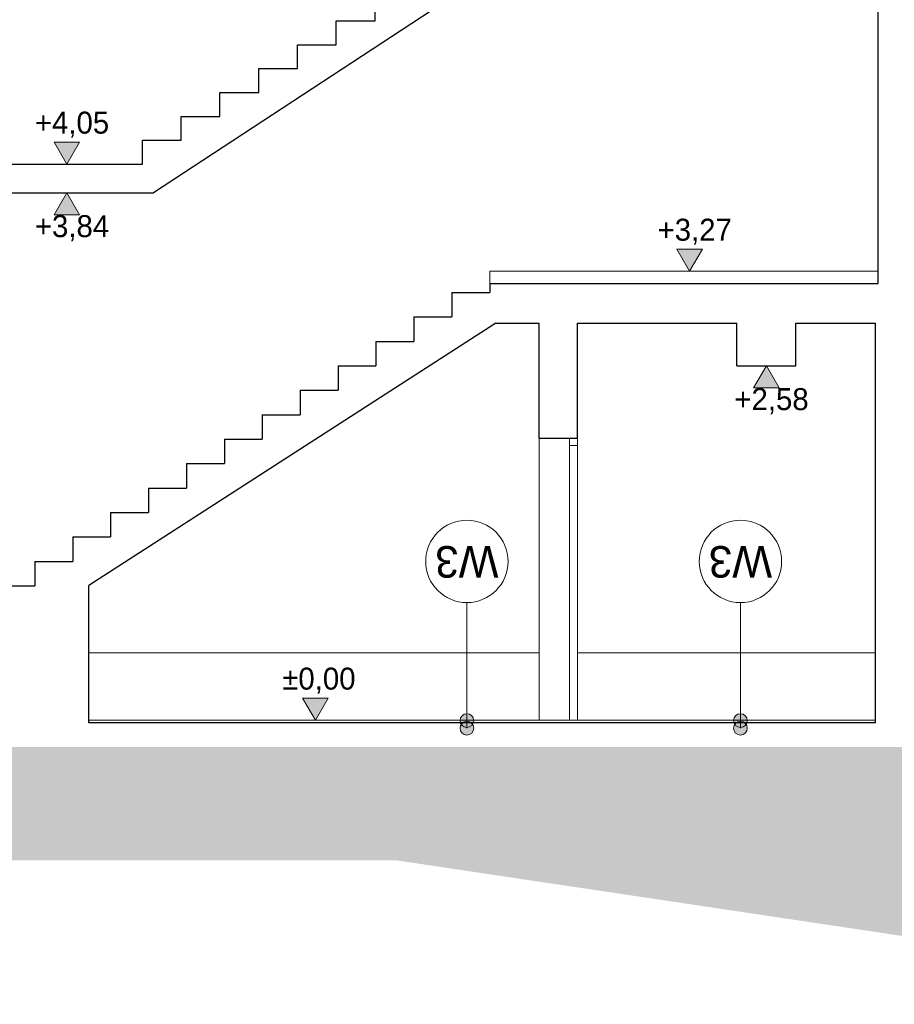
# Model space of a CAD drawing. Extents: x -613240 to -325500, y -25863 to 152403.
# Tile 79 of 254: x -385766 to -379396, y -14400 to -7228. Entities that reach past the tile are written whole.
import ezdxf

# ---------------------------------------------------------------- set-up
doc = ezdxf.new("R2010")
doc.units = 0
doc.header["$MEASUREMENT"] = 0
doc.layers.add('Arch opisy', color=7, linetype='Continuous')
doc.layers.add('INWENT WYMIARY', color=7, linetype='Continuous')
for name, color, linetype, lineweight in [('Arch opisy_Nr_Pióra__1', 7, 'Continuous', 25), ('Arch opisy_Nr_Pióra__21', 7, 'Continuous', 9), ('arch wypelnienia_Nr_Pióra__18', 9, 'Continuous', 15), ('INWENT WYMIARY_Nr_Pióra__21', 7, 'Continuous', 9), ('INWENT. DRZWI_Nr_Pióra__5', 7, 'Continuous', 13), ('INWENT.ŚCIANY_Nr_Pióra__1', 7, 'Continuous', 25), ('Istniejące schody_Nr_Pióra__1', 7, 'Continuous', 25), ('Istniejące schody_Nr_Pióra__21', 7, 'Continuous', 9), ('Istniejące stropy_Nr_Pióra__5', 7, 'Continuous', 13)]:
    doc.layers.add(name, color=color, linetype=linetype, lineweight=lineweight)
doc.layers.add('Arch wykończenie_Nr_Pióra__9', color=7, linetype='Continuous', lineweight=13, true_color=0x3dad99)
doc.styles.add('GENERATED_STYLE_1', font='txt')
doc.styles.add('GENERATED_STYLE_12', font='arial.ttf')
doc.styles.add('GENERATED_STYLE_5', font='txt')

# ---------------------------------------------------------------- blocks, each defined once
blk = doc.blocks.new('Wymiary_3', base_point=(-383612.5, -12329.6))
at = {"layer": 'INWENT WYMIARY_Nr_Pióra__21', "linetype": 'Continuous'}
blk.add_hatch(color=256, dxfattribs=at).paths.add_polyline_path([(-383612.5, -12329.6), (-383705.3, -12169.6), (-383519.7, -12169.6)], flags=0)
for p, q in [((-383612.5, -12329.6), (-383705.3, -12169.6)), ((-383705.3, -12169.6), (-383519.7, -12169.6)), ((-383519.7, -12169.6), (-383612.5, -12329.6)), ((-383612.5, -12329.6), (-383732.5, -12329.6)), ((-383612.5, -12329.6), (-383492.5, -12329.6))]:
    blk.add_line(p, q, dxfattribs=at)
at = {"layer": 'INWENT WYMIARY_Nr_Pióra__21', "insert": (-383853.5, -12137.6), "char_height": 160, "attachment_point": 7, "style": 'GENERATED_STYLE_1'}
blk.add_mtext('{±0,00}', dxfattribs=at)
blk = doc.blocks.new('Wymiary_8', base_point=(-380886.5, -9059.6))
at = {"layer": 'INWENT WYMIARY_Nr_Pióra__21', "linetype": 'Continuous'}
blk.add_hatch(color=256, dxfattribs=at).paths.add_polyline_path([(-380886.5, -9059.6), (-380979.3, -8899.6), (-380793.7, -8899.6)], flags=0)
for p, q in [((-380886.5, -9059.6), (-380979.3, -8899.6)), ((-380979.3, -8899.6), (-380793.7, -8899.6)), ((-380793.7, -8899.6), (-380886.5, -9059.6)), ((-380886.5, -9059.6), (-381006.5, -9059.6)), ((-380886.5, -9059.6), (-380766.5, -9059.6))]:
    blk.add_line(p, q, dxfattribs=at)
at = {"layer": 'INWENT WYMIARY_Nr_Pióra__21', "insert": (-381119.9, -8867.6), "char_height": 160, "attachment_point": 7, "style": 'GENERATED_STYLE_1'}
blk.add_mtext('{+3,27}', dxfattribs=at)
blk = doc.blocks.new('Wymiary_21', base_point=(-385422.2, -8279.6))
at = {"layer": 'INWENT WYMIARY_Nr_Pióra__21', "linetype": 'Continuous'}
blk.add_hatch(color=256, dxfattribs=at).paths.add_polyline_path([(-385422.2, -8279.6), (-385515, -8119.6), (-385329.4, -8119.6)], flags=0)
for p, q in [((-385422.2, -8279.6), (-385515, -8119.6)), ((-385515, -8119.6), (-385329.4, -8119.6)), ((-385329.4, -8119.6), (-385422.2, -8279.6)), ((-385422.2, -8279.6), (-385542.2, -8279.6)), ((-385422.2, -8279.6), (-385302.2, -8279.6))]:
    blk.add_line(p, q, dxfattribs=at)
at = {"layer": 'INWENT WYMIARY_Nr_Pióra__21', "insert": (-385655.6, -8087.6), "char_height": 160, "attachment_point": 7, "style": 'GENERATED_STYLE_1'}
blk.add_mtext('{+4,05}', dxfattribs=at)
blk = doc.blocks.new('Wymiary_22', base_point=(-385422.2, -8489.6))
at = {"layer": 'INWENT WYMIARY_Nr_Pióra__21', "linetype": 'Continuous'}
blk.add_hatch(color=256, dxfattribs=at).paths.add_polyline_path([(-385422.2, -8489.6), (-385515, -8649.6), (-385329.4, -8649.6)], flags=0)
for p, q in [((-385422.2, -8489.6), (-385542.2, -8489.6)), ((-385422.2, -8489.6), (-385515, -8649.6)), ((-385422.2, -8489.6), (-385302.2, -8489.6)), ((-385329.4, -8649.6), (-385422.2, -8489.6)), ((-385515, -8649.6), (-385329.4, -8649.6))]:
    blk.add_line(p, q, dxfattribs=at)
at = {"layer": 'INWENT WYMIARY_Nr_Pióra__21', "insert": (-385655.6, -8841.6), "char_height": 160, "attachment_point": 7, "style": 'GENERATED_STYLE_1'}
blk.add_mtext('{+3,84}', dxfattribs=at)
blk = doc.blocks.new('Wymiary_27', base_point=(-380327.2, -9749.6))
at = {"layer": 'INWENT WYMIARY_Nr_Pióra__21', "linetype": 'Continuous'}
blk.add_hatch(color=256, dxfattribs=at).paths.add_polyline_path([(-380327.2, -9749.6), (-380420, -9909.6), (-380234.4, -9909.6)], flags=0)
for p, q in [((-380327.2, -9749.6), (-380447.2, -9749.6)), ((-380327.2, -9749.6), (-380420, -9909.6)), ((-380327.2, -9749.6), (-380207.2, -9749.6)), ((-380234.4, -9909.6), (-380327.2, -9749.6)), ((-380420, -9909.6), (-380234.4, -9909.6))]:
    blk.add_line(p, q, dxfattribs=at)
at = {"layer": 'INWENT WYMIARY_Nr_Pióra__21', "insert": (-380560.6, -10101.6), "char_height": 160, "attachment_point": 7, "style": 'GENERATED_STYLE_1'}
blk.add_mtext('{+2,58}', dxfattribs=at)
blk = doc.blocks.new('Linia_118', base_point=(-382508.7, -12333.6))
at = {"layer": 'Arch opisy_Nr_Pióra__21', "linetype": 'Continuous'}
blk.add_line((-382508.7, -12333.6), (-382508.7, -11473.8), dxfattribs=at)
blk.add_circle((-382508.7, -11173.8), 300, dxfattribs=at)
blk = doc.blocks.new('Linia_120', base_point=(-382508.7, -12389))
at = {"layer": 'Arch opisy_Nr_Pióra__21', "linetype": 'Continuous'}
for points in [[(-382458.7, -12333.6), (-382462.5, -12314.4), (-382473.3, -12298.2), (-382489.5, -12287.4), (-382508.7, -12283.6), (-382527.8, -12287.4), (-382544, -12298.2), (-382554.9, -12314.4), (-382558.7, -12333.6), (-382554.9, -12352.7), (-382544, -12368.9), (-382527.8, -12379.7), (-382508.7, -12383.6), (-382489.5, -12379.7), (-382473.3, -12368.9), (-382462.5, -12352.7)], [(-382458.7, -12389), (-382462.5, -12369.9), (-382473.3, -12353.7), (-382489.5, -12342.8), (-382508.7, -12339), (-382527.8, -12342.8), (-382544, -12353.7), (-382554.9, -12369.9), (-382558.7, -12389), (-382554.9, -12408.2), (-382544, -12424.4), (-382527.8, -12435.2), (-382508.7, -12439), (-382489.5, -12435.2), (-382473.3, -12424.4), (-382462.5, -12408.2)]]:
    blk.add_hatch(color=256, dxfattribs=at).paths.add_polyline_path(points, flags=0)
blk.add_line((-382508.7, -12389), (-382508.7, -12333.6), dxfattribs=at)
for centre in [(-382508.7, -12333.6), (-382508.7, -12389)]:
    blk.add_circle(centre, 50, dxfattribs=at)
blk = doc.blocks.new('Linia_122', base_point=(-380516.1, -12333.6))
at = {"layer": 'Arch opisy_Nr_Pióra__21', "linetype": 'Continuous'}
blk.add_line((-380516.1, -12333.6), (-380516.1, -11473.8), dxfattribs=at)
blk.add_circle((-380516.1, -11173.8), 300, dxfattribs=at)
blk = doc.blocks.new('Linia_123', base_point=(-380516.1, -12389))
at = {"layer": 'Arch opisy_Nr_Pióra__21', "linetype": 'Continuous'}
for points in [[(-380466.1, -12333.6), (-380469.9, -12314.4), (-380480.7, -12298.2), (-380496.9, -12287.4), (-380516.1, -12283.6), (-380535.2, -12287.4), (-380551.4, -12298.2), (-380562.3, -12314.4), (-380566.1, -12333.6), (-380562.3, -12352.7), (-380551.4, -12368.9), (-380535.2, -12379.7), (-380516.1, -12383.6), (-380496.9, -12379.7), (-380480.7, -12368.9), (-380469.9, -12352.7)], [(-380466.1, -12389), (-380469.9, -12369.9), (-380480.7, -12353.7), (-380496.9, -12342.8), (-380516.1, -12339), (-380535.2, -12342.8), (-380551.4, -12353.7), (-380562.3, -12369.9), (-380566.1, -12389), (-380562.3, -12408.2), (-380551.4, -12424.4), (-380535.2, -12435.2), (-380516.1, -12439), (-380496.9, -12435.2), (-380480.7, -12424.4), (-380469.9, -12408.2)]]:
    blk.add_hatch(color=256, dxfattribs=at).paths.add_polyline_path(points, flags=0)
blk.add_line((-380516.1, -12389), (-380516.1, -12333.6), dxfattribs=at)
for centre in [(-380516.1, -12333.6), (-380516.1, -12389)]:
    blk.add_circle(centre, 50, dxfattribs=at)

msp = doc.modelspace()

# ---------------------------------------------------------------- hatches: boundary and pattern name
at = {"layer": 'arch wypelnienia_Nr_Pióra__18', "linetype": 'Continuous'}
msp.add_hatch(color=256, dxfattribs=at).paths.add_polyline_path([(-389902.2, -12526.5), (-389902.2, -13351.1), (-383024.8, -13351.1), (-376592.2, -14312.6), (-376592.2, -12526.5)], flags=0)

# ---------------------------------------------------------------- linework, layer by layer
at = {"layer": 'Arch wykończenie_Nr_Pióra__9', "linetype": 'Continuous'}
msp.add_line((-379532.2, -12329.6), (-385262.2, -12329.6), dxfattribs=at)
at = {"layer": 'INWENT. DRZWI_Nr_Pióra__5', "linetype": 'Continuous'}
for p, q in [((-381762.2, -10329.6), (-381762.2, -10279.6)), ((-381762.2, -12329.6), (-381762.2, -10279.6)), ((-381702.2, -10329.6), (-381702.2, -10279.6)), ((-381702.2, -12329.6), (-381702.2, -10279.6)), ((-381762.2, -10329.6), (-381702.2, -10329.6))]:
    msp.add_line(p, q, dxfattribs=at)
at = {"layer": 'INWENT.ŚCIANY_Nr_Pióra__1', "linetype": 'Continuous'}
for p, q in [((-379512.2, -9149.6), (-379512.2, -6389.6)), ((-381912.2, -6599.6), (-384792.2, -8489.6)), ((-383177.2, -7236.5), (-383177.2, -7062.7)), ((-383459.7, -7236.5), (-383177.2, -7236.5)), ((-383459.7, -7410.4), (-383459.7, -7236.5)), ((-383742.2, -7410.4), (-383459.7, -7410.4)), ((-383742.2, -7584.2), (-383742.2, -7410.4)), ((-384024.7, -7584.2), (-383742.2, -7584.2)), ((-384024.7, -7758.1), (-384024.7, -7584.2)), ((-384307.2, -7758.1), (-384024.7, -7758.1)), ((-384307.2, -7931.9), (-384307.2, -7758.1)), ((-384589.7, -7931.9), (-384307.2, -7931.9)), ((-384589.7, -8105.8), (-384589.7, -7931.9)), ((-384872.2, -8105.8), (-384589.7, -8105.8)), ((-384872.2, -8279.6), (-384872.2, -8105.8)), ((-385972.2, -8279.6), (-384872.2, -8279.6)), ((-385992.2, -8489.6), (-384792.2, -8489.6)), ((-382342.2, -9149.6), (-382342.2, -9215.6)), ((-382618.4, -9215.6), (-382618.4, -9393.6)), ((-382894.5, -9393.6), (-382894.5, -9571.6)), ((-380542.2, -9749.6), (-380542.2, -9439.6)), ((-380112.2, -9749.6), (-380112.2, -9439.6)), ((-379532.2, -12349.6), (-379532.2, -9439.6)), ((-383170.7, -9571.6), (-383170.7, -9749.6)), ((-383446.8, -9749.6), (-383170.7, -9749.6)), ((-383446.8, -9749.6), (-383446.8, -9927.6)), ((-380542.2, -9749.6), (-380112.2, -9749.6)), ((-383723, -9927.6), (-383723, -10105.6)), ((-383999.1, -10105.6), (-383999.1, -10283.6)), ((-384275.3, -10283.6), (-384275.3, -10461.6)), ((-384551.4, -10461.6), (-384551.4, -10639.6)), ((-384827.6, -10639.6), (-384551.4, -10639.6)), ((-384827.6, -10639.6), (-384827.6, -10817.6)), ((-385103.7, -10817.6), (-385103.7, -10995.6)), ((-385379.9, -10995.6), (-385379.9, -11173.6)), ((-385656.1, -11173.6), (-385656.1, -11351.6)), ((-385262.2, -12349.6), (-385262.2, -11349.6))]:
    msp.add_line(p, q, dxfattribs=at)
at = {"layer": 'Istniejące schody_Nr_Pióra__1', "linetype": 'Continuous'}
for p, q in [((-382342.2, -9149.6), (-379512.2, -9149.6)), ((-382618.4, -9215.6), (-382342.2, -9215.6)), ((-382894.5, -9393.6), (-382618.4, -9393.6)), ((-382299, -9439.6), (-385262.2, -11349.6)), ((-382299, -9439.6), (-381982.2, -9439.6)), ((-381982.2, -10279.6), (-381982.2, -9439.6)), ((-381702.2, -10279.6), (-381702.2, -9439.6)), ((-381702.2, -9439.6), (-380542.2, -9439.6)), ((-380112.2, -9439.6), (-379532.2, -9439.6)), ((-383170.7, -9571.6), (-382894.5, -9571.6)), ((-383723, -9927.6), (-383446.8, -9927.6)), ((-383999.1, -10105.6), (-383723, -10105.6)), ((-384275.3, -10283.6), (-383999.1, -10283.6)), ((-381702.2, -10279.6), (-381982.2, -10279.6)), ((-384551.4, -10461.6), (-384275.3, -10461.6)), ((-385103.7, -10817.6), (-384827.6, -10817.6)), ((-385379.9, -10995.6), (-385103.7, -10995.6)), ((-385656.1, -11173.6), (-385379.9, -11173.6)), ((-385932.2, -11351.6), (-385656.1, -11351.6)), ((-379532.2, -12349.6), (-385262.2, -12349.6))]:
    msp.add_line(p, q, dxfattribs=at)
at = {"layer": 'Istniejące schody_Nr_Pióra__21', "linetype": 'Continuous'}
for q in [(-382342.2, -9149.6), (-379512.2, -9059.6)]:
    msp.add_line((-382342.2, -9059.6), q, dxfattribs=at)
at = {"layer": 'Istniejące stropy_Nr_Pióra__5', "linetype": 'Continuous'}
for p, q in [((-381982.2, -12329.6), (-381982.2, -10279.6)), ((-381702.2, -12329.6), (-381702.2, -10279.6)), ((-381982.2, -11839.6), (-385262.2, -11839.6)), ((-379532.2, -11839.6), (-381702.2, -11839.6))]:
    msp.add_line(p, q, dxfattribs=at)

# ---------------------------------------------------------------- block references
at = {"layer": 'Arch opisy', "linetype": 'Continuous'}
for name, p in [('Linia_118', (-382508.7, -12333.6)), ('Linia_122', (-380516.1, -12333.6)), ('Linia_120', (-382508.7, -12389)), ('Linia_123', (-380516.1, -12389))]:
    msp.add_blockref(name, p, dxfattribs=at)
at = {"layer": 'INWENT WYMIARY', "linetype": 'Continuous'}
for name, p in [('Wymiary_21', (-385422.2, -8279.6)), ('Wymiary_22', (-385422.2, -8489.6)), ('Wymiary_8', (-380886.5, -9059.6)), ('Wymiary_27', (-380327.2, -9749.6)), ('Wymiary_3', (-383612.5, -12329.6))]:
    msp.add_blockref(name, p, dxfattribs=at)

# ---------------------------------------------------------------- texts
at = {"layer": 'Arch opisy_Nr_Pióra__1', "linetype": 'Continuous', "char_height": 230, "attachment_point": 2, "rotation": 180, "style": 'GENERATED_STYLE_5'}
for insert in [(-382508.7, -11292.2), (-380516.1, -11292.2)]:
    msp.add_mtext('{W3}', dxfattribs=dict(at, insert=insert))
at = {"layer": 'Arch opisy_Nr_Pióra__21', "linetype": 'Continuous', "insert": (-382293.7, -19180), "char_height": 160, "width": 9506.251, "attachment_point": 7, "line_spacing_factor": 0.940159, "style": 'GENERATED_STYLE_12'}
msp.add_mtext('{UWAGA:\\P1. Wszystkie wymiary sprawdzić na budowie\\P2. Z istniejącego tynku cienkowarstwowego należy usunąć zabrudzenia oraz \\P    słabozwiązane i kruszące się powłoki tynku. Powierzchnię w miarę potrzeb \\P    wyrównać i zaimpregnować\\P3. Przed położeniem kolejnej powłoki tynku lub nowej warstwy styropianu wraz z zaprawą \\P    klejową, na już istniejący styropian należy zbadać nośność istniejących\\P    już warstw "ocieplenia" oraz sprawdzić czy nie występują miejsca gdzie istniejący \\P    styropian jest odklejony i nie występują "poduszki powietrzne" pomiędzy ścianą \\P    a izolacją. W razie stwierdzenia usterki należy dokonać niezbędnych \\P    napraw - usunąć istniejący styropian i warstwy izolacji zastąpić nowymi \\P    o tej samej grubości.\\P4. System mocowania warstw ocieplenia ze styropianu i wełny mineralnej oraz wykończenia \\P    wykonać wg wytycznych producenta. Należy używać jednego systemu rozwiązań wybranego \\P    producenta. Ta sama zasada dotyczy części cokołowej (masy szczepne, kleje , tynki). \\P5. Elementy drewniane zaimpregnować przed korozją bilogiczną i wilgocią oraz zabezpieczyć \\P   NRO}', dxfattribs=at)

doc.saveas('drawing.dxf')
